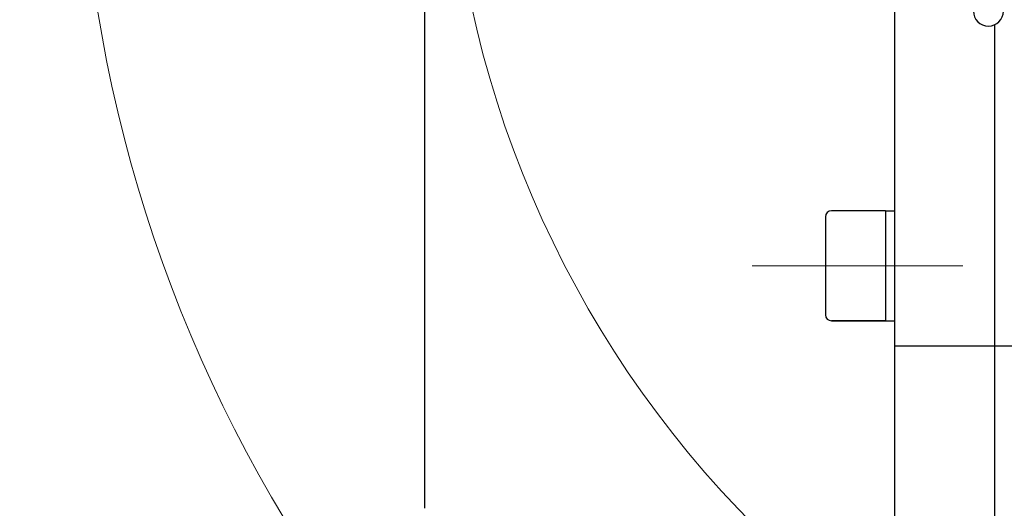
# Model space of a CAD drawing. Header units: millimetres. Extents: x 0 to 1300, y 0 to 891.
# Tile 15 of 127: x 520 to 569, y 249 to 273. Entities that reach past the tile are written whole.
import ezdxf

# ---------------------------------------------------------------- set-up
doc = ezdxf.new("R2010")
doc.units = ezdxf.units.MM
doc.header["$LTSCALE"] = 0.545669
doc.linetypes.add('CENTER', pattern=[50.8, 31.75, -6.35, 6.35, -6.35])
doc.layers.add('NoLayerName_001', color=7, linetype='Continuous')
doc.styles.get("Standard").update_dxf_attribs({"font": 'txt', "bigfont": 'extfont2'})
doc.dimstyles.get("Standard").update_dxf_attribs({"dimtxt": 2.5, "dimasz": 2.5, "dimexe": 1, "dimexo": 1, "dimtad": 1, "dimdec": 3, "dimzin": 0, "dimdsep": 46, "dimtxsty": 'Standard', "dimcen": 2.5, "dimadec": 3, "dimazin": 0, "dimtfac": 0.75, "dimtdec": 3, "dimtmove": 0, "dimatfit": 3, "dimfxl": 1, "dimarcsym": 0})

# ---------------------------------------------------------------- blocks, each defined once
blk = doc.blocks.new('_OPEN30')
at = {"color": 0, "linetype": 'ByBlock', "lineweight": -2}
for p, q in [((-1, 0.267949), (0, 0)), ((0, 0), (-1, -0.267949)), ((0, 0), (-1, 0))]:
    blk.add_line(p, q, dxfattribs=at)
blk = doc.blocks.new('*D47')
at = {"layer": 'Defpoints', "color": 0}
for p in [(526.877, 284.922), (526.977, 284.922), (586.934, 259.011), (586.96, 259.108), (529.773, 255.03)]:
    blk.add_point(p, dxfattribs=at)
at = {"layer": 'NoLayerName_001', "color": 0, "linetype": 'Continuous', "lineweight": 13}
for p, q in [((523.877, 284.922), (520.146, 284.922)), ((586.158, 256.113), (574.794, 213.703))]:
    blk.add_line(p, q, dxfattribs=at)
blk.add_arc((593.877, 284.922), 70.731, 183.64582, 251.35418, dxfattribs=at)
at = {"layer": 'NoLayerName_001', "color": 0, "lineweight": 13, "xscale": 4.5, "yscale": 4.5, "zscale": 4.5}
for p, rotation in [((523.146, 284.922), 91.8229116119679), ((575.57, 216.601), 343.1770883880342)]:
    blk.add_blockref('_OPEN30', p, dxfattribs=dict(at, rotation=rotation))
at = {"layer": 'NoLayerName_001', "color": 0, "lineweight": 13, "insert": (558.234, 233.764), "char_height": 10.5, "attachment_point": 5, "rotation": 325.134}
blk.add_mtext('\\W0.8000;75%%d', dxfattribs=at)
blk = doc.blocks.new('DIM_0002')
at = {"color": 3, "linetype": 'Continuous', "lineweight": 13}
blk.add_arc((52.31, 53.426), 52.31, 345, 255, dxfattribs=at)

msp = doc.modelspace()

# ---------------------------------------------------------------- linework, layer by layer
at = {"layer": 'NoLayerName_001', "color": 7, "linetype": 'Continuous', "lineweight": 25}
for p, q in [((540.377, 321.0456), (540.377, 248.7984)), ((563.877, 274.222), (563.877, 240.922)), ((568.877, 272.9596), (568.877, 240.422)), ((560.427, 263.3703), (560.427, 258.4703)), ((563.427, 263.6703), (560.727, 263.6703)), ((563.427, 263.6703), (563.427, 258.1703)), ((563.427, 263.6703), (563.877, 263.6703)), ((560.427, 261.8742), (560.427, 258.4703)), ((560.727, 258.1703), (563.427, 258.1703)), ((563.427, 258.1703), (560.727, 258.1703)), ((563.427, 258.1703), (563.877, 258.1703)), ((563.877, 256.922), (577.877, 256.922))]:
    msp.add_line(p, q, dxfattribs=at)
at = {"layer": 'NoLayerName_001', "color": 4, "linetype": 'CENTER', "lineweight": 13}
msp.add_line((556.7706, 260.9203), (567.2973, 260.9203), dxfattribs=at)
at = {"layer": 'NoLayerName_001', "color": 60, "linetype": 'Continuous', "lineweight": 25}
msp.add_arc((568.577, 273.647), 0.75, 180, 0, dxfattribs=at)
at = {"layer": 'NoLayerName_001', "color": 7, "linetype": 'Continuous', "lineweight": 25}
for centre, start, end in [((560.727, 263.3703), 90, 180), ((560.727, 258.4703), 180, 270)]:
    msp.add_arc(centre, 0.3, start, end, dxfattribs=at)

# ---------------------------------------------------------------- block references
at = {"layer": 'NoLayerName_001', "color": 3, "linetype": 'Continuous', "lineweight": 13}
msp.add_blockref('DIM_0002', (541.5667, 231.4964), dxfattribs=at)

# ---------------------------------------------------------------- dimensions: what is measured, and where the dimension line sits
dim = msp.add_angular_dim_2l(base=(529.772544, 255.029563), line1=((586.934271, 259.011199), (586.960153, 259.107792)), line2=((526.877045, 284.921983), (526.977045, 284.921983)), text='\\W0.8000;<>', dimstyle='Standard', override={"dimtxt": 10.5, "dimasz": 4.5, "dimexe": 3, "dimexo": 3, "dimgap": 3, "dimblk": 'OPEN30', "dimclrd": 0, "dimclre": 0, "dimclrt": 0, "dimazin": 2, "dimtp": 0, "dimtm": 0, "dimlwd": 13, "dimlwe": 13}, dxfattribs=at)
dim.commit()
dim.dimension.update_dxf_attribs({"geometry": '*D47', "text_midpoint": (553.442742, 226.887416), "dimtype": 162})

doc.saveas('drawing.dxf')
